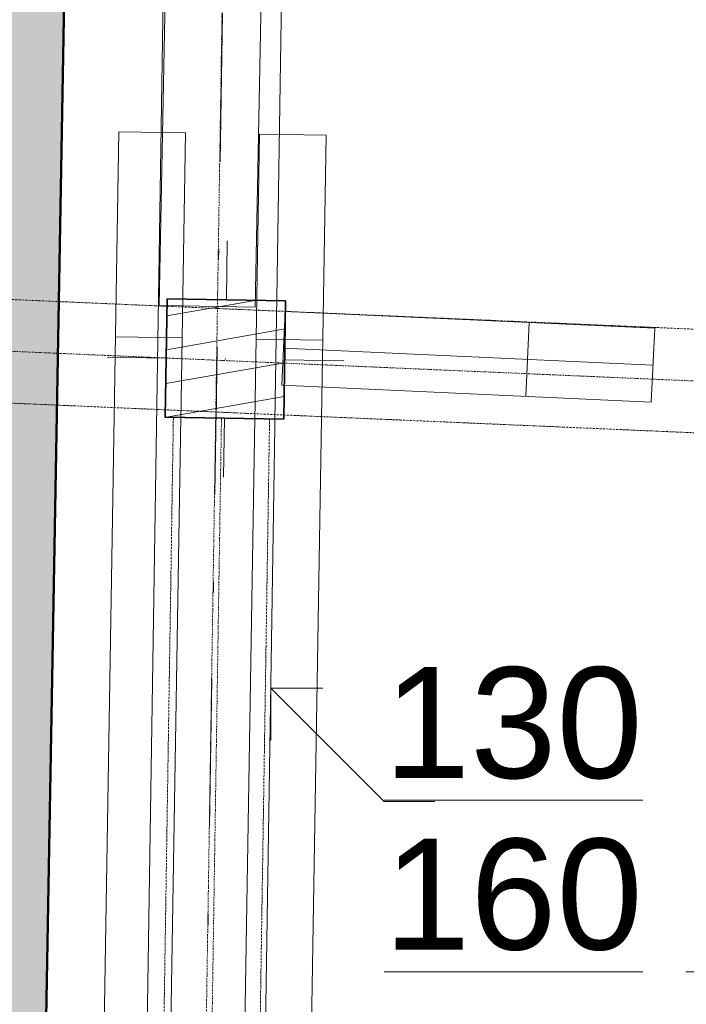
# Model space of a CAD drawing. Header units: millimetres. Extents: x -23738 to 4435, y -2716 to 20653.
# Tile 39 of 160: x -20126 to -19225, y 5654 to 6985. Entities that reach past the tile are written whole.
import ezdxf

# ---------------------------------------------------------------- set-up
doc = ezdxf.new("R2010")
doc.units = ezdxf.units.MM
doc.header["$MEASUREMENT"] = 0
for name, pattern in [('Wipeout_Contour', [1000, 0, -1000]), ('Čerchovaná', [450, 200, -117.5, 15, -117.5]), ('Čerchovaná M', [4.5, 2.5, -0.85, 0.3, -0.85]), ('Čerchovaná S', [3.5, 1.5, -0.85, 0.3, -0.85])]:
    doc.linetypes.add(name, pattern=pattern)
for name, color, linetype in [('9._POHLED ZÁPADNÍ_2_Anotace - S', 7, 'Continuous'), ('9._POHLED ZÁPADNÍ_2_Anotace - SP', 7, 'Continuous'), ('9._POHLED ZÁPADNÍ_2_Konstrukce - krov', 7, 'Continuous'), ('9._POHLED ZÁPADNÍ_2_Konstrukce - nosné', 7, 'Continuous'), ('9._POHLED ZÁPADNÍ_2_Výplně – Řezové', 7, 'Continuous')]:
    doc.layers.add(name, color=color, linetype=linetype)
doc.styles.add('GENEROVANÝ_STYL_1', font='txt')

msp = doc.modelspace()

# ---------------------------------------------------------------- hatches: boundary and pattern name
at = {"layer": '9._POHLED ZÁPADNÍ_2_Výplně – Řezové', "linetype": 'Continuous', "lineweight": 13}
msp.add_hatch(color=254, dxfattribs=at).paths.add_polyline_path([(-20313.4, 10013.9), (-20412, 4415.7), (-20112, 4410.4), (-20020.9, 9581.3)])

# ---------------------------------------------------------------- linework, layer by layer
at = {"layer": '9._POHLED ZÁPADNÍ_2_Anotace - S', "color": 8, "linetype": 'Continuous', "lineweight": 13}
for p, q in [((-19633.8, 5928), (-19787, 6081.2)), ((-19787, 6081.2), (-19716.3, 6081.2)), ((-19787, 6081.2), (-19787, 6010.5)), ((-19565.1, 5928), (-19633.8, 5928))]:
    msp.add_line(p, q, dxfattribs=at)
at = {"layer": '9._POHLED ZÁPADNÍ_2_Konstrukce - krov', "color": 8, "linetype": 'Continuous', "lineweight": 13}
for p, q in [((-20063.7, 2485.8), (-19992, 6833.7)), ((-19992, 6833.7), (-19902, 6832.2)), ((-19802, 6830.5), (-19712, 6829)), ((-19437.6, 6575.8), (-19442.1, 6475.9))]:
    msp.add_line(p, q, dxfattribs=at)
at = {"layer": '9._POHLED ZÁPADNÍ_2_Konstrukce - nosné', "color": 7, "linetype": 'Continuous', "lineweight": 50, "flags": 128}
msp.add_lwpolyline([(-20112, 4410.4), (-20061.2, 7294.1)], dxfattribs=at)

# ---------------------------------------------------------------- texts
at = {"layer": '9._POHLED ZÁPADNÍ_2_Anotace - SP', "color": 8, "linetype": 'Continuous', "lineweight": 13, "insert": (-19633.8, 5896), "char_height": 150, "attachment_point": 4, "line_spacing_factor": 0.927704, "style": 'GENEROVANÝ_STYL_1'}
msp.add_mtext('\\A1;{\\pql;\\fArial|b0|i0|c238|p38;\\L\\L1\\fArial|b0|i0|c238|p38;\\L\\L3\\fArial|b0|i0|c238|p38;\\L\\L0\\P\\pql;\\fArial|b0|i0|c238|p38;1\\fArial|b0|i0|c238|p38;6\\fArial|b0|i0|c238|p38;0\\fArial|b0|i0|c238|p38; (rozpěra)}', dxfattribs=at)

# ---------------------------------------------------------------- wipeouts: each hides what was drawn before it
at = {"color": 254, "linetype": 'Wipeout_Contour', "lineweight": 0, "ltscale": 83574.967534}
msp.add_wipeout([(-19926.9, 6607.6), (-19929.4, 6447.6), (-19769.4, 6445.2), (-19766.9, 6605.1)], dxfattribs=at).dxf.layer = '9._POHLED ZÁPADNÍ_2_Výplně – Řezové'

# ---------------------------------------------------------------- next in the draw order: hatches: boundary and pattern name
at = {"layer": '9._POHLED ZÁPADNÍ_2_Výplně – Řezové', "linetype": 'Continuous', "lineweight": 20, "true_color": 0xa86b51}
h = msp.add_hatch(dxfattribs=at)
h.set_pattern_fill('Dřevo_0002', color=35, style=0, pattern_type=2)
h.set_pattern_definition([(10, (0, -9e-13), (-7.81417, 44.31635), [])])
h.paths.add_polyline_path([(-19926.9, 6607.6), (-19929.4, 6447.6), (-19769.4, 6445.2), (-19766.9, 6605.1)])

# ---------------------------------------------------------------- next in the draw order: linework, layer by layer
at = {"layer": '9._POHLED ZÁPADNÍ_2_Konstrukce - krov', "color": 8, "linetype": 'Čerchovaná', "lineweight": 13}
msp.add_line((-19802.2, 10142.7), (-19895.2, 4268.5), dxfattribs=at)
at = {"layer": '9._POHLED ZÁPADNÍ_2_Konstrukce - krov', "color": 8, "linetype": 'Continuous', "lineweight": 13}
for p, q in [((-19892.8, 9564.1), (-20032.8, 565.2)), ((-19732.8, 9561.6), (-19872.8, 562.7)), ((-19937.9, 6598.9), (-19894.7, 8798.5)), ((-19764.7, 8795.9), (-19808, 6596.4)), ((-19902, 6832.2), (-19973.7, 2484.3)), ((-19873.7, 2482.7), (-19802, 6830.5)), ((-19712, 6829), (-19783.7, 2481.2)), ((-19808, 6596.4), (-19937.9, 6598.9)), ((-19906.6, 6555), (-19996.6, 6556.5)), ((-19716.6, 6551.9), (-19806.6, 6553.4)), ((-19769.8, 6540.9), (-19270.3, 6518.1))]:
    msp.add_line(p, q, dxfattribs=at)
at = {"layer": '9._POHLED ZÁPADNÍ_2_Konstrukce - krov', "color": 251, "linetype": 'Čerchovaná S', "lineweight": 13, "true_color": 0x6a6a6a}
for p, q in [((-19812.8, 9562.9), (-19952.8, 564)), ((-20301.6, 6544), (-15758, 6346.4)), ((-19853.5, 6446.3), (-19909.8, 2826.7))]:
    msp.add_line(p, q, dxfattribs=at)
at = {"layer": '9._POHLED ZÁPADNÍ_2_Konstrukce - krov', "color": 1, "linetype": 'Continuous', "lineweight": 20}
for p, q in [((-19846.9, 6606.4), (-19845.6, 6686.4)), ((-19928.1, 6527.6), (-20008.1, 6528.9)), ((-19768.1, 6525.1), (-19688.1, 6523.9)), ((-19849.4, 6446.4), (-19850.6, 6366.4))]:
    msp.add_line(p, q, dxfattribs=at)
at = {"layer": '9._POHLED ZÁPADNÍ_2_Konstrukce - krov', "color": 8, "linetype": 'Čerchovaná M', "lineweight": 13}
for p, q in [((-20298.5, 6613.9), (-15754.9, 6416.3)), ((-20304.6, 6474), (-15761, 6276.5)), ((-19918.5, 6447.3), (-19974.8, 2827.8)), ((-19918.5, 6447.3), (-19788.5, 6445.3)), ((-19788.5, 6445.3), (-19844.8, 2825.7))]:
    msp.add_line(p, q, dxfattribs=at)
at = {"layer": '9._POHLED ZÁPADNÍ_2_Konstrukce - krov', "color": 7, "linetype": 'Continuous', "lineweight": 35, "flags": 128}
msp.add_lwpolyline([(-19926.9, 6607.6), (-19929.4, 6447.6), (-19769.4, 6445.2), (-19766.9, 6605.1)], close=True, dxfattribs=at)
at = {"layer": '9._POHLED ZÁPADNÍ_2_Konstrukce - krov', "color": 8, "linetype": 'Continuous', "lineweight": 13, "flags": 128}
msp.add_lwpolyline([(-19767.5, 6590.8), (-19268, 6568), (-19272.6, 6468.1), (-19772.1, 6490.9)], close=True, dxfattribs=at)
at = {"layer": '9._POHLED ZÁPADNÍ_2_Konstrukce - krov', "color": 1, "linetype": 'Continuous', "lineweight": 20}
msp.add_point((-19848.1, 6526.4), dxfattribs=at)

doc.saveas('drawing.dxf')
